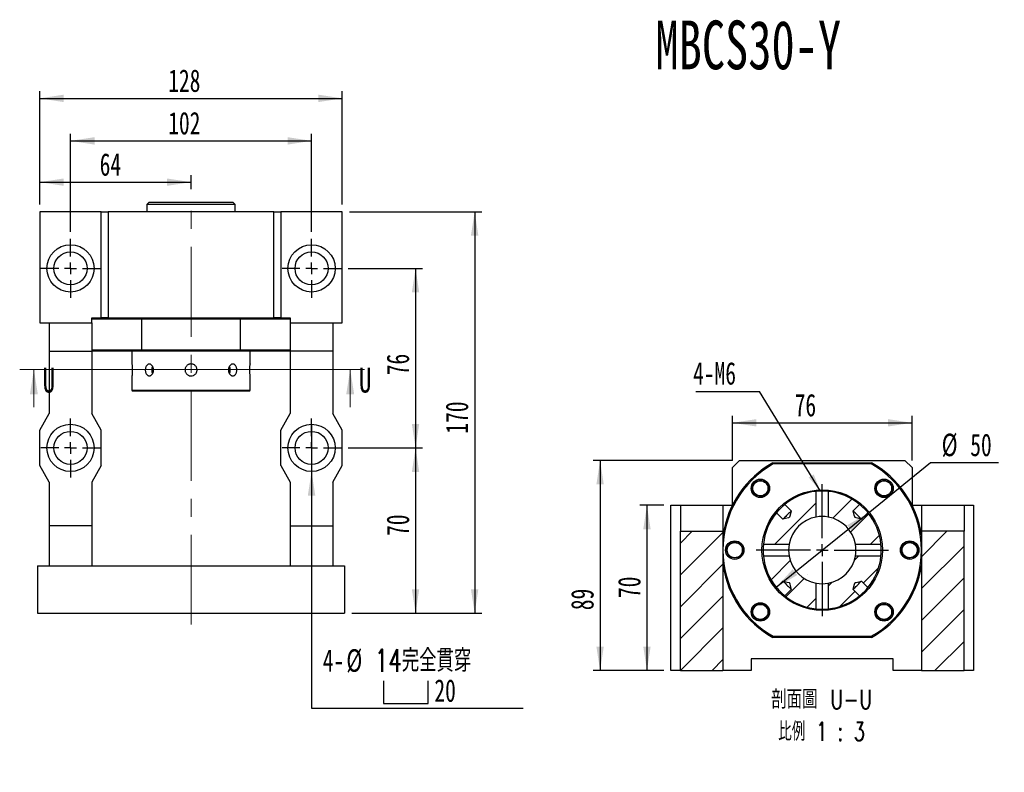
# Model space of a CAD drawing. Header units: millimetres. Extents: x 25 to 293, y 11 to 200.
# Tile 2 of 4: x 33 to 172, y 94 to 200. Entities that reach past the tile are written whole.
import ezdxf

# ---------------------------------------------------------------- set-up
doc = ezdxf.new("R2010")
doc.units = ezdxf.units.MM
doc.linetypes.add('CENTERX2', pattern=[20.32, 12.7, -2.54, 2.54, -2.54])
doc.layers.add('圖層0', color=7, linetype='Continuous')
doc.styles.add('SLDTEXTSTYLE0', font='TXT', dxfattribs={"width": 0.7})
doc.styles.add('SLDTEXTSTYLE1', font='TXT', dxfattribs={"width": 0.7, "bigfont": 'bigfont'})
doc.styles.add('SLDTEXTSTYLE3', font='TXT', dxfattribs={"width": 0.75})
doc.styles.add('SLDTEXTSTYLE4', font='TXT', dxfattribs={"width": 0.75, "bigfont": 'bigfont'})
doc.styles.add('SLDTEXTSTYLE5', font='TXT', dxfattribs={"width": 0.65625, "bigfont": 'bigfont'})
doc.dimstyles.new('SLDDIMSTYLE2', dxfattribs={"dimtxt": 0.18, "dimasz": 2.5, "dimexe": 0, "dimexo": 0.0625, "dimgap": 0, "dimtad": 0, "dimtih": 1, "dimtoh": 1, "dimdec": 0, "dimrnd": 1e-09, "dimzin": 0, "dimdsep": 46, "dimtxsty": 'Standard', "dimsah": 1, "dimcen": 0.09, "dimadec": 0, "dimazin": 0, "dimtfac": 2.5, "dimtdec": 0, "dimtofl": 0, "dimtmove": 0, "dimatfit": 3, "dimfxl": 0, "dimfrac": 2, "dimtolj": 1, "dimtzin": 0, "dimarcsym": 0})
doc.dimstyles.new('SLDDIMSTYLE3', dxfattribs={"dimtxt": 3.389974, "dimasz": 2.5, "dimexe": 0, "dimexo": 0.0625, "dimgap": 0.847493, "dimtad": 1, "dimlfac": 3, "dimrnd": 1e-09, "dimzin": 12, "dimdsep": 46, "dimtxsty": 'SLDTEXTSTYLE0', "dimsah": 1, "dimcen": 0.09, "dimadec": 0, "dimazin": 3, "dimtfac": 1, "dimtofl": 0, "dimtmove": 0, "dimatfit": 3, "dimfxl": 0, "dimfrac": 2, "dimtolj": 1, "dimtzin": 12, "dimarcsym": 0})
doc.dimstyles.new('SLDDIMSTYLE4', dxfattribs={"dimtxt": 3.389974, "dimasz": 2.5, "dimexe": 0, "dimexo": 0.0625, "dimgap": 0.847493, "dimtad": 0, "dimtih": 1, "dimtoh": 1, "dimlfac": 3, "dimrnd": 1e-09, "dimzin": 12, "dimdsep": 46, "dimtxsty": 'SLDTEXTSTYLE0', "dimblk1": 'NONE', "dimsah": 1, "dimcen": 0, "dimadec": 0, "dimazin": 3, "dimtfac": 1, "dimtmove": 0, "dimatfit": 3, "dimldrblk": 'NONE', "dimfxl": 0, "dimfrac": 2, "dimtolj": 1, "dimtzin": 12, "dimarcsym": 0})
doc.dimstyles.new('SLDDIMSTYLE5', dxfattribs={"dimtxt": 3.389974, "dimasz": 2.5, "dimexe": 0, "dimexo": 0.0625, "dimgap": 0.847493, "dimtad": 0, "dimtih": 1, "dimtoh": 1, "dimlfac": 3, "dimrnd": 1e-09, "dimzin": 12, "dimdsep": 46, "dimtxsty": 'SLDTEXTSTYLE0', "dimsah": 1, "dimcen": 0, "dimadec": 0, "dimazin": 3, "dimtfac": 1, "dimtmove": 0, "dimatfit": 3, "dimfxl": 0, "dimfrac": 2, "dimtolj": 1, "dimtzin": 12, "dimarcsym": 0})

# ---------------------------------------------------------------- blocks, each defined once
blk = doc.blocks.new('_D_1')
at = {"layer": '圖層0', "color": 7}
for p, q in [((79.54, 139.84), (90.04, 139.84)), ((89.04, 139.84), (89.04, 116.51)), ((80.04, 116.51), (90.04, 116.51))]:
    blk.add_line(p, q, dxfattribs=at)
for points in [[(89.04, 139.84), (88.52, 136.45), (89.56, 136.45)], [(89.04, 116.51), (89.56, 119.9), (88.52, 119.9)]]:
    blk.add_solid(points, dxfattribs=at)
at = {"layer": '圖層0', "color": 7, "insert": (84.95, 127.42), "char_height": 3.175, "attachment_point": 1, "rotation": 90, "style": 'SLDTEXTSTYLE0'}
blk.add_mtext('70', dxfattribs=at)
blk = doc.blocks.new('_D_2')
at = {"layer": '圖層0', "color": 7}
for p, q in [((79.71, 173.18), (98.38, 173.18)), ((97.38, 173.18), (97.38, 116.51)), ((80.04, 116.51), (98.38, 116.51))]:
    blk.add_line(p, q, dxfattribs=at)
for points in [[(97.38, 173.18), (96.85, 169.79), (97.9, 169.79)], [(97.38, 116.51), (97.9, 119.9), (96.85, 119.9)]]:
    blk.add_solid(points, dxfattribs=at)
at = {"layer": '圖層0', "color": 7, "insert": (93.28, 141.86), "char_height": 3.175, "attachment_point": 1, "rotation": 90, "style": 'SLDTEXTSTYLE0'}
blk.add_mtext('170', dxfattribs=at)
blk = doc.blocks.new('_D_3')
at = {"layer": '圖層0', "color": 7}
for p, q in [((36.04, 174.18), (36.04, 178.35)), ((57.37, 176.36), (57.37, 178.35)), ((36.04, 177.35), (57.37, 177.35))]:
    blk.add_line(p, q, dxfattribs=at)
for points in [[(36.04, 177.35), (39.43, 176.83), (39.43, 177.87)], [(57.37, 177.35), (53.98, 177.87), (53.98, 176.83)]]:
    blk.add_solid(points, dxfattribs=at)
at = {"layer": '圖層0', "color": 7, "insert": (44.49, 181.44), "char_height": 3.175, "attachment_point": 1, "style": 'SLDTEXTSTYLE0'}
blk.add_mtext('64', dxfattribs=at)
blk = doc.blocks.new('_D_4')
at = {"layer": '圖層0', "color": 7}
for p, q in [((36.04, 174.18), (36.04, 190.18)), ((36.04, 189.18), (78.71, 189.18)), ((78.71, 174.18), (78.71, 190.18))]:
    blk.add_line(p, q, dxfattribs=at)
for points in [[(36.04, 189.18), (39.43, 188.65), (39.43, 189.7)], [(78.71, 189.18), (75.32, 189.7), (75.32, 188.65)]]:
    blk.add_solid(points, dxfattribs=at)
at = {"layer": '圖層0', "color": 7, "insert": (54.16, 193.27), "char_height": 3.175, "attachment_point": 1, "style": 'SLDTEXTSTYLE0'}
blk.add_mtext('128', dxfattribs=at)
blk = doc.blocks.new('SW_SYMBOL_HOLE_SPOT')
at = {"layer": '圖層0', "color": 0}
for p, q in [((0, 875), (0, 75)), ((1600, 75), (1600, 875)), ((0, 75), (1600, 75))]:
    blk.add_line(p, q, dxfattribs=at)
blk = doc.blocks.new('_D_5')
at = {"layer": '圖層0'}
for p, q in [((74.37, 143.18), (74.37, 136.51)), ((74.37, 136.51), (74.37, 103.09)), ((74.37, 103.09), (104.21, 103.09))]:
    blk.add_line(p, q, dxfattribs=at)
blk.add_solid([(74.37, 136.51), (73.85, 133.12), (74.9, 133.12)], dxfattribs=at)
at = {"layer": '圖層0', "xscale": 0.003964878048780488, "yscale": 0.003964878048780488, "zscale": 0.003964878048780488}
blk.add_blockref('SW_SYMBOL_HOLE_SPOT', (84.5, 103.48), dxfattribs=at)
at = {"layer": '圖層0', "char_height": 3.175, "attachment_point": 1}
for s, insert, style in [('4-', (75.96, 111.42), 'SLDTEXTSTYLE0'), ('%%c', (79.28, 111.42), 'SLDTEXTSTYLE0'), ('14\\M+18AAE\\M+19153\\M+18AD1\\M+190FA', (83.3, 111.42), 'SLDTEXTSTYLE1'), ('20', (91.7, 107.18), 'SLDTEXTSTYLE0')]:
    blk.add_mtext(s, dxfattribs=dict(at, insert=insert, style=style))
blk = doc.blocks.new('_NONE')
blk = doc.blocks.new('_D_6')
at = {"layer": '圖層0', "color": 7}
for p, q in [((40.37, 170.34), (40.37, 184.18)), ((74.37, 170.34), (74.37, 184.18)), ((40.37, 183.18), (74.37, 183.18))]:
    blk.add_line(p, q, dxfattribs=at)
for points in [[(40.37, 183.18), (43.76, 182.65), (43.76, 183.7)], [(74.37, 183.18), (70.98, 183.7), (70.98, 182.65)]]:
    blk.add_solid(points, dxfattribs=at)
at = {"layer": '圖層0', "color": 7, "insert": (54.16, 187.27), "char_height": 3.175, "attachment_point": 1, "style": 'SLDTEXTSTYLE0'}
blk.add_mtext('102', dxfattribs=at)
blk = doc.blocks.new('_D_7')
at = {"layer": '圖層0', "color": 7}
for p, q in [((79.54, 165.18), (90.04, 165.18)), ((89.04, 165.18), (89.04, 139.84)), ((79.54, 139.84), (90.04, 139.84))]:
    blk.add_line(p, q, dxfattribs=at)
for points in [[(89.04, 165.18), (88.52, 161.79), (89.56, 161.79)], [(89.04, 139.84), (89.56, 143.23), (88.52, 143.23)]]:
    blk.add_solid(points, dxfattribs=at)
at = {"layer": '圖層0', "color": 7, "insert": (84.95, 150.1), "char_height": 3.175, "attachment_point": 1, "rotation": 90, "style": 'SLDTEXTSTYLE0'}
blk.add_mtext('76', dxfattribs=at)
blk = doc.blocks.new('SW_CENTERMARKSYMBOL_2')
at = {"layer": '圖層0', "color": 0}
for p, q in [((0, 1.67), (0, 4.17)), ((-1.67, 0), (-4.17, 0)), ((0, 0), (-0.83, 0)), ((0, 0), (0, 0.83)), ((0, 0), (0, -0.83)), ((0, 0), (0.83, 0)), ((1.67, 0), (4.17, 0)), ((0, -1.67), (0, -4.17))]:
    blk.add_line(p, q, dxfattribs=at)
blk = doc.blocks.new('SW_CENTERMARKSYMBOL_3')
at = {"layer": '圖層0', "color": 0}
for p, q in [((0, 1.67), (0, 4.17)), ((-1.67, 0), (-4.17, 0)), ((0, 0), (-0.83, 0)), ((0, 0), (0, 0.83)), ((0, 0), (0, -0.83)), ((0, 0), (0.83, 0)), ((1.67, 0), (4.17, 0)), ((0, -1.67), (0, -4.17))]:
    blk.add_line(p, q, dxfattribs=at)
blk = doc.blocks.new('SW_CENTERMARKSYMBOL_4')
at = {"layer": '圖層0', "color": 0}
for p, q in [((0, 1.67), (0, 4.17)), ((-1.67, 0), (-4.17, 0)), ((0, 0), (-0.83, 0)), ((0, 0), (0, 0.83)), ((0, 0), (0, -0.83)), ((0, 0), (0.83, 0)), ((1.67, 0), (4.17, 0)), ((0, -1.67), (0, -4.17))]:
    blk.add_line(p, q, dxfattribs=at)
blk = doc.blocks.new('SW_CENTERMARKSYMBOL_5')
at = {"layer": '圖層0', "color": 0}
for p, q in [((0, 1.67), (0, 4.17)), ((-1.67, 0), (-4.17, 0)), ((0, 0), (-0.83, 0)), ((0, 0), (0, 0.83)), ((0, 0), (0, -0.83)), ((0, 0), (0.83, 0)), ((1.67, 0), (4.17, 0)), ((0, -1.67), (0, -4.17))]:
    blk.add_line(p, q, dxfattribs=at)
blk = doc.blocks.new('_D_8')
at = {"layer": '圖層0', "color": 7}
for p, q in [((124.07, 131.74), (120.68, 131.74)), ((121.68, 131.74), (121.68, 108.41)), ((124.07, 108.41), (120.68, 108.41))]:
    blk.add_line(p, q, dxfattribs=at)
for points in [[(121.68, 131.74), (121.16, 128.35), (122.2, 128.35)], [(121.68, 108.41), (122.2, 111.8), (121.16, 111.8)]]:
    blk.add_solid(points, dxfattribs=at)
at = {"layer": '圖層0', "color": 7, "insert": (117.59, 118.65), "char_height": 3.175, "attachment_point": 1, "rotation": 90, "style": 'SLDTEXTSTYLE0'}
blk.add_mtext('70', dxfattribs=at)
blk = doc.blocks.new('_D_9')
at = {"layer": '圖層0', "color": 7}
for p, q in [((133.73, 138.08), (114.07, 138.08)), ((115.07, 138.08), (115.07, 108.41)), ((124.07, 108.41), (114.07, 108.41))]:
    blk.add_line(p, q, dxfattribs=at)
for points in [[(115.07, 138.08), (114.55, 134.69), (115.59, 134.69)], [(115.07, 108.41), (115.59, 111.8), (114.55, 111.8)]]:
    blk.add_solid(points, dxfattribs=at)
at = {"layer": '圖層0', "color": 7, "insert": (110.97, 116.94), "char_height": 3.175, "attachment_point": 1, "rotation": 90, "style": 'SLDTEXTSTYLE0'}
blk.add_mtext('89', dxfattribs=at)
blk = doc.blocks.new('_D_10')
at = {"layer": '圖層0', "color": 7}
for p, q in [((133.73, 138.08), (133.73, 144.38)), ((133.73, 143.38), (159.07, 143.38)), ((159.07, 138.08), (159.07, 144.38))]:
    blk.add_line(p, q, dxfattribs=at)
for points in [[(133.73, 143.38), (137.12, 142.86), (137.12, 143.9)], [(159.07, 143.38), (155.68, 143.9), (155.68, 142.86)]]:
    blk.add_solid(points, dxfattribs=at)
at = {"layer": '圖層0', "color": 7, "insert": (142.52, 147.47), "char_height": 3.175, "attachment_point": 1, "style": 'SLDTEXTSTYLE0'}
blk.add_mtext('76', dxfattribs=at)
blk = doc.blocks.new('_D_11')
at = {"layer": '圖層0', "color": 7}
for p, q in [((152.88, 130.65), (161.67, 137.76)), ((161.67, 137.76), (171.25, 137.76)), ((139.92, 120.17), (152.88, 130.65))]:
    blk.add_line(p, q, dxfattribs=at)
blk.add_arc((146.4, 125.41), 8.33, 32.121, 32.4359, dxfattribs=at)
for points in [[(152.88, 130.65), (149.92, 128.93), (150.57, 128.11)], [(139.92, 120.17), (142.89, 121.9), (142.23, 122.71)]]:
    blk.add_solid(points, dxfattribs=at)
at = {"layer": '圖層0', "color": 7, "char_height": 3.175, "attachment_point": 1, "style": 'SLDTEXTSTYLE0'}
for s, insert in [('%%c', (163.25, 141.85)), ('50', (167.28, 141.85))]:
    blk.add_mtext(s, dxfattribs=dict(at, insert=insert))
blk = doc.blocks.new('SW_NOTE_1')
at = {"layer": '圖層0', "color": 0, "char_height": 2.6458, "attachment_point": 2}
for s, insert, style in [('\\M+19655\\M+196CA\\M+19AA4 U-U', (8.6, 3.41), 'SLDTEXTSTYLE4'), ('\\M+194E4\\M+197E1 1 : 3', (8.56, -1.12), 'SLDTEXTSTYLE5')]:
    blk.add_mtext(s, dxfattribs=dict(at, insert=insert, style=style))
blk = doc.blocks.new('SW_NOTE_2')
at = {"layer": '圖層0', "color": 0}
blk.add_line((-8.96, 0), (0, 0), dxfattribs=at)
at = {"layer": '圖層0', "color": 0, "insert": (-9.34, 4.14), "char_height": 3.175, "attachment_point": 1, "style": 'SLDTEXTSTYLE0'}
blk.add_mtext('4-M6', dxfattribs=at)
blk = doc.blocks.new('SW_CENTERMARKSYMBOL_6')
at = {"layer": '圖層0', "color": 0}
for p, q in [((0, 1.67), (0, 9.33)), ((-1.67, 0), (-9.33, 0)), ((0, 0), (-0.83, 0)), ((0, 0), (0, 0.83)), ((0, 0), (0, -0.83)), ((0, 0), (0.83, 0)), ((1.67, 0), (9.33, 0)), ((0, -1.67), (0, -9.33))]:
    blk.add_line(p, q, dxfattribs=at)

msp = doc.modelspace()

# ---------------------------------------------------------------- hatches: boundary and pattern name
at = {"layer": '圖層0', "linetype": 'Continuous', "lineweight": 18}
h = msp.add_hatch(dxfattribs=at)
h.set_pattern_fill('ANSI31', color=256, style=0)
edge = h.paths.add_edge_path(flags=0)
edge.add_line((141.1253, 131.8622), (142.0387, 130.9487))
edge.add_spline(control_points=[(142.0387, 130.9487), (142.0356, 130.9364), (142.0326, 130.9241), (142.0295, 130.9118), (141.9716, 130.6811), (141.9161, 130.4498), (141.8526, 130.2206), (141.8385, 130.1701), (141.8262, 130.1182), (141.8026, 130.0713), (141.7978, 130.0617), (141.7923, 130.0524), (141.7856, 130.0441), (141.778, 130.0347), (141.7686, 130.0264), (141.7585, 130.0198), (141.7255, 129.9982), (141.6863, 129.9876), (141.6486, 129.9763), (141.5006, 129.9319), (141.3501, 129.8964), (141.2004, 129.8585), (141.0883, 129.8302), (140.9761, 129.802), (140.8639, 129.7739)], knot_values=[0.01001654, 0.01001654, 0.01001654, 0.01001654, 0.01013085, 0.01013085, 0.01013085, 0.01227103, 0.01227103, 0.01227103, 0.01274414, 0.01274414, 0.01274414, 0.0128399, 0.0128399, 0.0128399, 0.01294928, 0.01294928, 0.01294928, 0.01330778, 0.01330778, 0.01330778, 0.01470887, 0.01470887, 0.01470887, 0.01575795, 0.01575795, 0.01575795, 0.01575795], weights=[1, 1, 1, 1, 1, 1, 1, 1, 1, 1, 1, 1, 1, 1, 1, 1, 1, 1, 1, 1, 1, 1, 1, 1, 1], degree=3, periodic=0)
edge.add_line((140.8639, 129.7739), (139.9504, 130.6873))
edge.add_arc((146.4011, 125.4115), 8.3333, 140.721295, 174.163177)
edge.add_line((138.1109, 126.259), (141.7273, 126.259))
edge.add_arc((146.4011, 125.4115), 4.75, 100.277362, 169.722638, ccw=False)
edge.add_line((145.5536, 130.0853), (145.5536, 133.7017))
edge.add_arc((146.4011, 125.4115), 8.3333, 95.836823, 129.278705)
h = msp.add_hatch(dxfattribs=at)
h.set_pattern_fill('ANSI31', color=256, style=0)
edge = h.paths.add_edge_path(flags=0)
edge.add_line((152.8517, 130.6873), (151.9382, 129.7739))
edge.add_spline(control_points=[(151.9382, 129.7739), (151.8811, 129.7882), (151.824, 129.8025), (151.7669, 129.8169), (151.6426, 129.8481), (151.5183, 129.8794), (151.3942, 129.9114), (151.3296, 129.928), (151.2651, 129.9447), (151.2009, 129.9626), (151.167, 129.9721), (151.1331, 129.9817), (151.1, 129.9936), (151.0817, 130.0002), (151.0633, 130.0075), (151.0468, 130.0178), (151.035, 130.0251), (151.0241, 130.0344), (151.0156, 130.0453), (151.0038, 130.0604), (150.9956, 130.0783), (150.9886, 130.0961), (150.9561, 130.1783), (150.9371, 130.2652), (150.9149, 130.3507), (150.8631, 130.5497), (150.8134, 130.7493), (150.7634, 130.9487)], knot_values=[0.0016747, 0.0016747, 0.0016747, 0.0016747, 0.00220455, 0.00220455, 0.00220455, 0.00335826, 0.00335826, 0.00335826, 0.003958, 0.003958, 0.003958, 0.00427484, 0.00427484, 0.00427484, 0.00445064, 0.00445064, 0.00445064, 0.00457647, 0.00457647, 0.00457647, 0.00475028, 0.00475028, 0.00475028, 0.00554919, 0.00554919, 0.00554919, 0.00740825, 0.00740825, 0.00740825, 0.00740825], weights=[1, 1, 1, 1, 1, 1, 1, 1, 1, 1, 1, 1, 1, 1, 1, 1, 1, 1, 1, 1, 1, 1, 1, 1, 1, 1, 1, 1], degree=3, periodic=0)
edge.add_line((150.7634, 130.9487), (151.6768, 131.8622))
edge.add_arc((146.4011, 125.4115), 8.3333, 50.721295, 84.163177)
edge.add_line((147.2485, 133.7017), (147.2485, 130.0853))
edge.add_arc((146.4011, 125.4115), 4.75, 10.277362, 79.722638, ccw=False)
edge.add_line((151.0748, 126.259), (154.6912, 126.259))
edge.add_arc((146.4011, 125.4115), 8.3333, 5.836823, 39.278705)
h = msp.add_hatch(dxfattribs=at)
h.set_pattern_fill('ANSI31', color=256, style=0)
h.paths.add_polyline_path([(126.4011, 128.0782), (126.4011, 108.4115), (132.4011, 108.4115), (132.4011, 128.0782)], flags=0)
h = msp.add_hatch(dxfattribs=at)
h.set_pattern_fill('ANSI31', color=256, style=0)
h.paths.add_polyline_path([(166.4011, 128.0782), (160.4011, 128.0782), (160.4011, 108.4115), (166.4011, 108.4115)], flags=0)
h = msp.add_hatch(dxfattribs=at)
h.set_pattern_fill('ANSI31', color=256, style=0)
edge = h.paths.add_edge_path(flags=0)
edge.add_spline(control_points=[(140.8639, 121.0492), (141.0633, 120.9992), (141.2629, 120.9495), (141.4619, 120.8977), (141.5474, 120.8755), (141.6343, 120.8565), (141.7165, 120.824), (141.7343, 120.817), (141.7522, 120.8088), (141.7673, 120.797), (141.7782, 120.7885), (141.7875, 120.7776), (141.7948, 120.7658), (141.8051, 120.7493), (141.8124, 120.7309), (141.819, 120.7126), (141.8309, 120.6795), (141.8405, 120.6456), (141.85, 120.6117), (141.8679, 120.5475), (141.8846, 120.483), (141.9012, 120.4184), (141.9332, 120.2943), (141.9645, 120.17), (141.9957, 120.0457), (142.0101, 119.9886), (142.0244, 119.9315), (142.0387, 119.8744)], knot_values=[0.01031565, 0.01031565, 0.01031565, 0.01031565, 0.0121664, 0.0121664, 0.0121664, 0.01296175, 0.01296175, 0.01296175, 0.01313477, 0.01313477, 0.01313477, 0.01326004, 0.01326004, 0.01326004, 0.01343506, 0.01343506, 0.01343506, 0.01375049, 0.01375049, 0.01375049, 0.01434754, 0.01434754, 0.01434754, 0.0154961, 0.0154961, 0.0154961, 0.01602358, 0.01602358, 0.01602358, 0.01602358], weights=[1, 1, 1, 1, 1, 1, 1, 1, 1, 1, 1, 1, 1, 1, 1, 1, 1, 1, 1, 1, 1, 1, 1, 1, 1, 1, 1, 1], degree=3, periodic=0)
edge.add_line((142.0387, 119.8744), (141.1253, 118.9609))
edge.add_arc((146.4011, 125.4115), 8.3333, 230.721295, 264.163177)
edge.add_line((145.5536, 117.1214), (145.5536, 120.7378))
edge.add_arc((146.4011, 125.4115), 4.75, 190.277362, 259.722638, ccw=False)
edge.add_line((141.7273, 124.5641), (138.1109, 124.5641))
edge.add_arc((146.4011, 125.4115), 8.3333, 185.836823, 219.278705)
edge.add_line((139.9504, 120.1358), (140.8639, 121.0492))
h = msp.add_hatch(dxfattribs=at)
h.set_pattern_fill('ANSI31', color=256, style=0)
edge = h.paths.add_edge_path(flags=0)
edge.add_arc((146.4011, 125.4115), 8.3333, 275.836823, 309.278705)
edge.add_line((151.6768, 118.9609), (150.7634, 119.8744))
edge.add_spline(control_points=[(150.7634, 119.8744), (150.8134, 120.0738), (150.8631, 120.2734), (150.9149, 120.4724), (150.9371, 120.5579), (150.9561, 120.6448), (150.9886, 120.727), (150.9956, 120.7448), (151.0038, 120.7627), (151.0156, 120.7778), (151.0241, 120.7887), (151.035, 120.798), (151.0468, 120.8053), (151.0633, 120.8155), (151.0817, 120.8229), (151.1, 120.8295), (151.1331, 120.8414), (151.167, 120.851), (151.2009, 120.8605), (151.2651, 120.8784), (151.3296, 120.8951), (151.3942, 120.9117), (151.5183, 120.9437), (151.6426, 120.9749), (151.7669, 121.0062), (151.824, 121.0206), (151.8811, 121.0349), (151.9382, 121.0492)], knot_values=[0.01031565, 0.01031565, 0.01031565, 0.01031565, 0.0121664, 0.0121664, 0.0121664, 0.01296175, 0.01296175, 0.01296175, 0.01313477, 0.01313477, 0.01313477, 0.01326004, 0.01326004, 0.01326004, 0.01343506, 0.01343506, 0.01343506, 0.01375049, 0.01375049, 0.01375049, 0.01434754, 0.01434754, 0.01434754, 0.0154961, 0.0154961, 0.0154961, 0.01602358, 0.01602358, 0.01602358, 0.01602358], weights=[1, 1, 1, 1, 1, 1, 1, 1, 1, 1, 1, 1, 1, 1, 1, 1, 1, 1, 1, 1, 1, 1, 1, 1, 1, 1, 1, 1], degree=3, periodic=0)
edge.add_line((151.9382, 121.0492), (152.8517, 120.1358))
edge.add_arc((146.4011, 125.4115), 8.3333, 320.721295, 354.163177)
edge.add_line((154.6912, 124.5641), (151.0748, 124.5641))
edge.add_arc((146.4011, 125.4115), 4.75, 280.277362, 349.722638, ccw=False)
edge.add_line((147.2485, 120.7378), (147.2485, 117.1214))

# ---------------------------------------------------------------- linework, layer by layer
at = {"color": 7, "linetype": 'Continuous', "lineweight": 25}
for p, q in [((51.4909, 174.5094), (51.1576, 174.1761)), ((51.1576, 174.1761), (51.1576, 173.1761)), ((63.5909, 174.1761), (51.1576, 174.1761)), ((51.4909, 174.5094), (63.2576, 174.5094)), ((63.5909, 174.1761), (63.2576, 174.5094)), ((63.5909, 173.1761), (63.5909, 174.1761)), ((36.0409, 173.1761), (36.0409, 157.5094)), ((44.7076, 173.1761), (36.0409, 173.1761)), ((44.7076, 158.1761), (44.7076, 173.1761)), ((44.7076, 173.1761), (45.7076, 173.1761)), ((45.7076, 173.1761), (45.7076, 158.1761)), ((69.0409, 173.1761), (45.7076, 173.1761)), ((69.0409, 158.1761), (69.0409, 173.1761)), ((69.0409, 173.1761), (70.0409, 173.1761)), ((70.0409, 173.1761), (70.0409, 158.1761)), ((78.7076, 173.1761), (70.0409, 173.1761)), ((78.7076, 157.5094), (78.7076, 173.1761)), ((36.0409, 157.5094), (37.3743, 157.5094)), ((37.3743, 157.5094), (43.3743, 157.5094)), ((37.3743, 157.5094), (37.3743, 153.5094)), ((43.3743, 157.5094), (43.3743, 158.1761)), ((43.3743, 158.1761), (44.7076, 158.1761)), ((50.4041, 158.0094), (43.3743, 158.0094)), ((43.3743, 157.5094), (43.3743, 153.5094)), ((45.7076, 158.1761), (44.7076, 158.1761)), ((45.7076, 158.1761), (69.0409, 158.1761)), ((50.4041, 158.0094), (50.4041, 153.6761)), ((64.3444, 158.0094), (50.4041, 158.0094)), ((64.3444, 153.6761), (64.3444, 158.0094)), ((71.3743, 158.0094), (64.3444, 158.0094)), ((70.0409, 158.1761), (69.0409, 158.1761)), ((70.0409, 158.1761), (71.3743, 158.1761)), ((71.3743, 158.1761), (71.3743, 157.5094)), ((71.3743, 157.5094), (77.3743, 157.5094)), ((71.3743, 157.5094), (71.3743, 153.5094)), ((77.3743, 157.5094), (78.7076, 157.5094)), ((77.3743, 157.5094), (77.3743, 153.5094)), ((37.3743, 153.5094), (43.3743, 153.5094)), ((37.3743, 153.5094), (37.3743, 144.6761)), ((43.3743, 153.6761), (50.4041, 153.6761)), ((50.4481, 153.5094), (43.3743, 153.5094)), ((43.3743, 153.5094), (43.3743, 144.6761)), ((49.0409, 153.5094), (49.0409, 151.6927)), ((50.4041, 153.6761), (64.3444, 153.6761)), ((64.3005, 153.5094), (50.4481, 153.5094)), ((71.3743, 153.5094), (64.3005, 153.5094)), ((64.3444, 153.6761), (71.3743, 153.6761)), ((65.7076, 151.6821), (65.7076, 153.5094)), ((77.3743, 153.5094), (71.3743, 153.5094)), ((71.3743, 153.5094), (71.3743, 144.6761)), ((77.3743, 153.5094), (77.3743, 144.6761)), ((49.0409, 150.0033), (49.0409, 148.0094)), ((65.7076, 148.0094), (65.7076, 149.9927)), ((49.0409, 148.0094), (49.2076, 147.8427)), ((49.0409, 148.0094), (65.7076, 148.0094)), ((65.5409, 147.8427), (49.2076, 147.8427)), ((65.5409, 147.8427), (65.7076, 148.0094)), ((36.0409, 142.3427), (37.3743, 144.6761)), ((44.7076, 142.3427), (43.3743, 144.6761)), ((70.0409, 142.3427), (71.3743, 144.6761)), ((78.7076, 142.3427), (77.3743, 144.6761)), ((36.0409, 137.3427), (36.0409, 142.3427)), ((44.7076, 137.3427), (44.7076, 142.3427)), ((70.0409, 137.3427), (70.0409, 142.3427)), ((78.7076, 137.3427), (78.7076, 142.3427)), ((134.7344, 138.0782), (133.7344, 137.0782)), ((134.7344, 138.0782), (158.0677, 138.0782)), ((139.4309, 137.7449), (153.3712, 137.7449)), ((153.3273, 137.5782), (139.4749, 137.5782)), ((159.0677, 137.0782), (158.0677, 138.0782)), ((37.3743, 135.0094), (36.0409, 137.3427)), ((44.7076, 137.3427), (43.3743, 135.0094)), ((70.0409, 137.3427), (71.3743, 135.0094)), ((77.3743, 135.0094), (78.7076, 137.3427)), ((133.7344, 131.7558), (133.7344, 137.0782)), ((159.0677, 137.0782), (159.0677, 131.7558)), ((37.3743, 135.0094), (37.3743, 128.8427)), ((43.3743, 135.0094), (43.3743, 128.8427)), ((71.3743, 135.0094), (71.3743, 128.8427)), ((77.3743, 135.0094), (77.3743, 128.8427)), ((138.4266, 134.951), (138.5649, 134.8181)), ((145.5536, 130.0853), (145.5536, 133.7017)), ((147.2485, 133.7017), (147.2485, 130.0853)), ((155.9405, 133.386), (155.7776, 133.2166)), ((125.0677, 108.4115), (125.0677, 131.7449)), ((125.0677, 131.7449), (126.4011, 131.7449)), ((126.4011, 131.7449), (132.4011, 131.7449)), ((126.4011, 131.7449), (126.4011, 128.0782)), ((132.4011, 131.7449), (132.4011, 128.0782)), ((132.4011, 131.7449), (133.7289, 131.7449)), ((140.8639, 129.7739), (139.9504, 130.6873)), ((141.1253, 131.8622), (142.0387, 130.9487)), ((150.7634, 130.9487), (151.6768, 131.8622)), ((152.8517, 130.6873), (151.9382, 129.7739)), ((159.0732, 131.7449), (160.4011, 131.7449)), ((160.4011, 131.7449), (166.4011, 131.7449)), ((160.4011, 131.7449), (160.4011, 128.0782)), ((166.4011, 131.7449), (166.4011, 128.0782)), ((166.4011, 131.7449), (167.7344, 131.7449)), ((167.7344, 131.7449), (167.7344, 108.4115)), ((43.3743, 128.8427), (37.3743, 128.8427)), ((37.3743, 128.8427), (37.3743, 123.1761)), ((43.3743, 128.8427), (43.3743, 123.1761)), ((71.3743, 128.8427), (77.3743, 128.8427)), ((71.3743, 128.8427), (71.3743, 123.1761)), ((77.3743, 128.8427), (77.3743, 123.1761)), ((126.4011, 128.0782), (132.4011, 128.0782)), ((126.4011, 108.4115), (126.4011, 128.0782)), ((132.4011, 128.0782), (132.4011, 108.4115)), ((160.4011, 128.0782), (160.4011, 108.4115)), ((166.4011, 128.0782), (160.4011, 128.0782)), ((166.4011, 108.4115), (166.4011, 128.0782)), ((134.0168, 126.5182), (134.1674, 126.5211)), ((138.1109, 126.259), (141.7273, 126.259)), ((151.0748, 126.259), (154.6912, 126.259)), ((141.7273, 124.5641), (138.1109, 124.5641)), ((154.6912, 124.5641), (151.0748, 124.5641)), ((158.7853, 124.3049), (158.5717, 124.3007)), ((35.7076, 123.1761), (79.0409, 123.1761)), ((35.7076, 123.1761), (35.7076, 116.5094)), ((79.0409, 123.1761), (79.0409, 116.5094)), ((139.9504, 120.1358), (140.8639, 121.0492)), ((151.9382, 121.0492), (152.8517, 120.1358)), ((142.0387, 119.8744), (141.1253, 118.9609)), ((145.5536, 117.1214), (145.5536, 120.7378)), ((147.2485, 120.7378), (147.2485, 117.1214)), ((151.6768, 118.9609), (150.7634, 119.8744)), ((136.8616, 117.4371), (136.9664, 117.5461)), ((35.7076, 116.5094), (79.0409, 116.5094)), ((154.3755, 115.8721), (154.2361, 116.0061)), ((153.3712, 113.0782), (139.4309, 113.0782)), ((139.4749, 113.2449), (153.3273, 113.2449)), ((156.4011, 110.0782), (136.4011, 110.0782)), ((136.4011, 110.0782), (136.4011, 108.4115)), ((156.4011, 108.4115), (156.4011, 110.0782)), ((126.4011, 108.4115), (125.0677, 108.4115)), ((126.4011, 108.4115), (132.4011, 108.4115)), ((136.4011, 108.4115), (132.4011, 108.4115)), ((160.4011, 108.4115), (156.4011, 108.4115)), ((160.4011, 108.4115), (166.4011, 108.4115)), ((167.7344, 108.4115), (166.4011, 108.4115))]:
    msp.add_line(p, q, dxfattribs=at)
at = {"color": 7, "linetype": 'Continuous', "lineweight": 18}
for p, q in [((81.8247, 150.9083), (33.2065, 150.9083)), ((35.2065, 145.5883), (35.2065, 150.9083)), ((79.8247, 145.5883), (79.8247, 150.9083))]:
    msp.add_line(p, q, dxfattribs=at)
at = {"color": 7, "linetype": 'Continuous', "lineweight": 25, "flags": 128}
for points in [[(142.0387, 130.9487), (142.0128, 130.9228), (141.9574, 130.8673), (141.8754, 130.7854), (141.7712, 130.6812), (141.6502, 130.5602), (141.5188, 130.4288), (141.3838, 130.2938), (141.2524, 130.1624), (141.1314, 130.0414), (141.0272, 129.9372), (140.9453, 129.8552), (140.8898, 129.7998), (140.8639, 129.7739)], [(142.0387, 130.9487), (142.0295, 130.9118), (141.8526, 130.2206), (141.8026, 130.0713), (141.7856, 130.0441), (141.7585, 130.0198), (141.6486, 129.9763), (141.2004, 129.8585), (140.8639, 129.7739)], [(151.9382, 129.7739), (151.9123, 129.7998), (151.8569, 129.8552), (151.7749, 129.9372), (151.6707, 130.0414), (151.5497, 130.1624), (151.4183, 130.2938), (151.2833, 130.4288), (151.1519, 130.5602), (151.0309, 130.6812), (150.9267, 130.7854), (150.8448, 130.8673), (150.7893, 130.9228), (150.7634, 130.9487)], [(151.9382, 129.7739), (151.7669, 129.8169), (151.3942, 129.9114), (151.2009, 129.9626), (151.1, 129.9936), (151.0468, 130.0178), (151.0156, 130.0453), (150.9886, 130.0961), (150.9149, 130.3507), (150.7634, 130.9487)], [(140.8639, 121.0492), (140.8898, 121.0233), (140.9453, 120.9678), (141.0272, 120.8859), (141.1314, 120.7817), (141.2524, 120.6607), (141.3838, 120.5293), (141.5188, 120.3943), (141.6502, 120.2629), (141.7712, 120.1419), (141.8754, 120.0377), (141.9574, 119.9557), (142.0128, 119.9003), (142.0387, 119.8744)], [(140.8639, 121.0492), (141.4619, 120.8977), (141.7165, 120.824), (141.7673, 120.797), (141.7948, 120.7658), (141.819, 120.7126), (141.85, 120.6117), (141.9012, 120.4184), (141.9957, 120.0457), (142.0387, 119.8744)], [(150.7634, 119.8744), (150.7893, 119.9003), (150.8448, 119.9557), (150.9267, 120.0377), (151.0309, 120.1419), (151.1519, 120.2629), (151.2833, 120.3943), (151.4183, 120.5293), (151.5497, 120.6607), (151.6707, 120.7817), (151.7749, 120.8859), (151.8569, 120.9678), (151.9123, 121.0233), (151.9382, 121.0492)], [(150.7634, 119.8744), (150.9149, 120.4724), (150.9886, 120.727), (151.0156, 120.7778), (151.0468, 120.8053), (151.1, 120.8295), (151.2009, 120.8605), (151.3942, 120.9117), (151.7669, 121.0062), (151.9382, 121.0492)]]:
    msp.add_lwpolyline(points, dxfattribs=at)
at = {"color": 7, "linetype": 'Continuous', "lineweight": 25}
for centre, radius in [((40.3743, 165.1761), 3.3333), ((74.3743, 165.1761), 3.3333), ((40.3743, 165.1761), 2.3333), ((74.3743, 165.1761), 2.3333), ((40.3743, 139.8427), 3.3333), ((74.3743, 139.8427), 3.3333), ((40.3743, 139.8427), 2.3333), ((74.3743, 139.8427), 2.3333), ((137.6801, 134.1325), 1.3), ((137.6801, 134.1325), 1.1333), ((137.6801, 134.1325), 1.0667), ((155.122, 134.1325), 1.3), ((155.122, 134.1325), 1.1333), ((155.122, 134.1325), 1.0667), ((146.4011, 125.4115), 8.5), ((134.0677, 125.4115), 1.3), ((134.0677, 125.4115), 1.1333), ((134.0677, 125.4115), 1.0667), ((158.7344, 125.4115), 1.3), ((158.7344, 125.4115), 1.1333), ((158.7344, 125.4115), 1.0667), ((137.6801, 116.6906), 1.3), ((137.6801, 116.6906), 1.1333), ((137.6801, 116.6906), 1.0667), ((155.122, 116.6906), 1.3), ((155.122, 116.6906), 1.1333), ((155.122, 116.6906), 1.0667)]:
    msp.add_circle(centre, radius, dxfattribs=at)
for centre, radius, start, end in [((52.9353, 150.8428), 1.1019, 152.653716, 207.646748), ((61.855, 150.8285), 1.0584, 332.267366, 0.771946), ((61.8548, 150.857), 1.0586, 359.229916, 27.691275), ((146.4011, 125.4115), 14.1667, 119.472932, 171.202589), ((146.4011, 125.4115), 14, 119.651845, 240.348155), ((146.4011, 125.4115), 14, 299.651845, 60.348155), ((146.4011, 125.4115), 14.1667, 8.797411, 60.527068), ((146.4011, 125.4115), 8.3333, 95.836823, 129.278705), ((146.4011, 125.4118), 8.3331, 84.163025, 95.836975), ((146.4011, 125.4115), 8.3333, 50.721295, 84.163177), ((146.4011, 125.4115), 8.3333, 140.721295, 174.163177), ((146.4008, 125.4118), 8.333, 129.278467, 140.721533), ((146.4013, 125.4118), 8.333, 39.278467, 50.721533), ((146.4011, 125.4115), 8.3333, 5.836823, 39.278705), ((146.4011, 125.4115), 4.75, 100.277362, 169.722638), ((146.4011, 125.4115), 4.75, 79.722668, 100.277332), ((146.4011, 125.4115), 4.75, 10.277362, 79.722638), ((146.4009, 125.4115), 8.3332, 174.163051, 185.836949), ((146.4011, 125.4115), 4.75, 169.722658, 190.277342), ((146.401, 125.4115), 4.75, 349.722668, 10.277332), ((146.4013, 125.4115), 8.3331, 354.163025, 5.836975), ((146.4011, 125.4115), 8.3333, 185.836823, 219.278705), ((146.4011, 125.4115), 4.75, 190.277362, 259.722638), ((146.4011, 125.4115), 4.75, 280.277362, 349.722638), ((146.4011, 125.4115), 8.3333, 320.721295, 354.163177), ((146.4011, 125.4115), 14.1667, 188.797411, 240.527068), ((146.4011, 125.4115), 14.1667, 299.472932, 351.202589), ((146.4008, 125.4113), 8.333, 219.278467, 230.721533), ((146.4011, 125.4116), 4.75, 259.722668, 280.277332), ((146.4013, 125.4113), 8.333, 309.278467, 320.721533), ((146.4011, 125.4115), 8.3333, 230.721295, 264.163177), ((146.4011, 125.4115), 8.3333, 275.836823, 309.278705), ((146.4011, 125.4114), 8.3332, 264.163051, 275.836949)]:
    msp.add_arc(centre, radius, start, end, dxfattribs=at)
for points in [[(50.4041, 158.0094), (50.4187, 158.065), (50.4334, 158.1205), (50.4481, 158.1761)], [(64.3005, 158.1761), (64.3152, 158.1205), (64.3298, 158.065), (64.3444, 158.0094)], [(50.4481, 153.5094), (50.4334, 153.5649), (50.4187, 153.6205), (50.4041, 153.6761)], [(64.3444, 153.6761), (64.3298, 153.6205), (64.3152, 153.5649), (64.3005, 153.5094)], [(139.4749, 137.5782), (139.4602, 137.6338), (139.4455, 137.6893), (139.4309, 137.7449)], [(153.3712, 137.7449), (153.3566, 137.6893), (153.342, 137.6338), (153.3273, 137.5782)], [(139.4749, 113.2449), (139.4602, 113.1893), (139.4455, 113.1338), (139.4309, 113.0782)], [(153.3712, 113.0782), (153.3566, 113.1338), (153.342, 113.1893), (153.3273, 113.2449)]]:
    msp.add_open_spline(points, degree=3, dxfattribs=at)
for points, knots in [([(49.0409, 151.6927), (49.0419, 151.6834), (49.0439, 151.6647), (49.0575, 151.519), (49.0728, 151.3041), (49.0838, 151.035), (49.0855, 150.7449), (49.0772, 150.4668), (49.0625, 150.229), (49.0484, 150.0662), (49.0405, 149.9884), (49.0417, 150.0004), (49.042, 150.0033)], [0, 0, 0, 0, 0.10699212, 0.21397087, 0.3212959, 0.42885482, 0.53603553, 0.64281471, 0.7497962, 0.8572672, 0.96475279, 1, 1, 1, 1]), ([(52.1005, 150.8427), (52.1005, 150.7876), (52.0963, 150.7335), (52.0798, 150.6269), (52.0674, 150.574), (52.035, 150.4731), (52.0153, 150.4252), (51.969, 150.3347), (51.9422, 150.2918), (51.884, 150.215), (51.8524, 150.1805), (51.7844, 150.1196), (51.7485, 150.0937), (51.6749, 150.0522), (51.6367, 150.0361), (51.5591, 150.0147), (51.5205, 150.0094), (51.4436, 150.0094), (51.4049, 150.0148), (51.3308, 150.036), (51.2951, 150.0518), (51.2265, 150.0935), (51.1936, 150.1196), (51.1334, 150.1799), (51.1055, 150.2143), (51.0544, 150.2921), (51.0319, 150.3342), (50.9928, 150.4244), (50.976, 150.4731), (50.9492, 150.574), (50.9391, 150.6259), (50.9255, 150.7328), (50.922, 150.788), (50.922, 150.8968), (50.9253, 150.9509), (50.9389, 151.0585), (50.9491, 151.1111), (50.9757, 151.2114), (50.9923, 151.2598), (51.0318, 151.351), (51.0542, 151.393), (51.1046, 151.4699), (51.1329, 151.5051), (51.1934, 151.5656), (51.2256, 151.5913), (51.2941, 151.6332), (51.3305, 151.6493), (51.4043, 151.6706), (51.4422, 151.676), (51.5201, 151.6761), (51.5588, 151.6707), (51.6356, 151.6497), (51.6741, 151.6337), (51.7483, 151.5919), (51.7838, 151.5664), (51.8514, 151.506), (51.8837, 151.4708), (51.9419, 151.3941), (51.9682, 151.3522), (52.0149, 151.2612), (52.0349, 151.2127), (52.0832, 151.0624), (52.1005, 150.9529), (52.1005, 150.8427)], [0, 0, 0, 0, 0.03125, 0.03125, 0.0625, 0.0625, 0.09375, 0.09375, 0.125, 0.125, 0.15625, 0.15625, 0.1875, 0.1875, 0.21875, 0.21875, 0.25, 0.25, 0.28125, 0.28125, 0.3125, 0.3125, 0.34375, 0.34375, 0.375, 0.375, 0.40625, 0.40625, 0.4375, 0.4375, 0.46875, 0.46875, 0.5, 0.5, 0.53125, 0.53125, 0.5625, 0.5625, 0.59375, 0.59375, 0.625, 0.625, 0.65625, 0.65625, 0.6875, 0.6875, 0.71875, 0.71875, 0.75, 0.75, 0.78125, 0.78125, 0.8125, 0.8125, 0.84375, 0.84375, 0.875, 0.875, 0.90625, 0.90625, 0.9375, 0.9375, 1, 1, 1, 1]), ([(57.3743, 149.9927), (57.3181, 149.9927), (57.2628, 149.9982), (57.1541, 150.0199), (57.1001, 150.0362), (56.9972, 150.0789), (56.9484, 150.105), (56.856, 150.1667), (56.8123, 150.2026), (56.734, 150.2809), (56.6988, 150.3237), (56.6367, 150.4166), (56.6103, 150.466), (56.5679, 150.5683), (56.5515, 150.6219), (56.5297, 150.7316), (56.5243, 150.7868), (56.5242, 150.8977), (56.5297, 150.9541), (56.5514, 151.0631), (56.5675, 151.1161), (56.6101, 151.2191), (56.6367, 151.2688), (56.6982, 151.3609), (56.7333, 151.4038), (56.8126, 151.4832), (56.8555, 151.5184), (56.9475, 151.5799), (56.9972, 151.6066), (57.1001, 151.6492), (57.1531, 151.6653), (57.2621, 151.6871), (57.3185, 151.6927), (57.4294, 151.6927), (57.4846, 151.6874), (57.5943, 151.6656), (57.648, 151.6493), (57.7503, 151.607), (57.7997, 151.5807), (57.8927, 151.5186), (57.9355, 151.4835), (58.0139, 151.4052), (58.0499, 151.3615), (58.1116, 151.2692), (58.1378, 151.2204), (58.1805, 151.1176), (58.1969, 151.0636), (58.2186, 150.9549), (58.2242, 150.8997), (58.2243, 150.7874), (58.2188, 150.732), (58.1973, 150.6233), (58.181, 150.5694), (58.1384, 150.4664), (58.1124, 150.4175), (58.0508, 150.3251), (58.0149, 150.2814), (57.9366, 150.2029), (57.8939, 150.1677), (57.8011, 150.1055), (57.7516, 150.0791), (57.5983, 150.0153), (57.4866, 149.9927), (57.3743, 149.9927)], [0, 0, 0, 0, 0.03125, 0.03125, 0.0625, 0.0625, 0.09375, 0.09375, 0.125, 0.125, 0.15625, 0.15625, 0.1875, 0.1875, 0.21875, 0.21875, 0.25, 0.25, 0.28125, 0.28125, 0.3125, 0.3125, 0.34375, 0.34375, 0.375, 0.375, 0.40625, 0.40625, 0.4375, 0.4375, 0.46875, 0.46875, 0.5, 0.5, 0.53125, 0.53125, 0.5625, 0.5625, 0.59375, 0.59375, 0.625, 0.625, 0.65625, 0.65625, 0.6875, 0.6875, 0.71875, 0.71875, 0.75, 0.75, 0.78125, 0.78125, 0.8125, 0.8125, 0.84375, 0.84375, 0.875, 0.875, 0.90625, 0.90625, 0.9375, 0.9375, 1, 1, 1, 1]), ([(63.8265, 150.8427), (63.8265, 150.7876), (63.8231, 150.7335), (63.8096, 150.6269), (63.7994, 150.574), (63.7725, 150.4731), (63.756, 150.4252), (63.7168, 150.3347), (63.6939, 150.2918), (63.6435, 150.215), (63.6157, 150.1805), (63.5549, 150.1196), (63.5223, 150.0937), (63.4541, 150.0522), (63.418, 150.0361), (63.3435, 150.0147), (63.3056, 150.0094), (63.2287, 150.0094), (63.1892, 150.0148), (63.1122, 150.036), (63.0743, 150.0518), (63.0002, 150.0935), (62.9641, 150.1196), (62.8967, 150.1799), (62.8651, 150.2143), (62.8061, 150.2921), (62.7798, 150.3342), (62.7336, 150.4244), (62.7135, 150.4731), (62.6811, 150.574), (62.6689, 150.6259), (62.6523, 150.7328), (62.648, 150.788), (62.648, 150.8968), (62.6521, 150.9509), (62.6686, 151.0585), (62.6811, 151.1111), (62.7131, 151.2114), (62.733, 151.2598), (62.7796, 151.351), (62.8059, 151.393), (62.864, 151.4699), (62.8963, 151.5051), (62.9638, 151.5656), (62.9993, 151.5913), (63.0733, 151.6332), (63.1118, 151.6493), (63.1886, 151.6706), (63.2273, 151.676), (63.3052, 151.6761), (63.3432, 151.6707), (63.4171, 151.6497), (63.4534, 151.6337), (63.5221, 151.5919), (63.5543, 151.5664), (63.6148, 151.506), (63.6432, 151.4708), (63.6937, 151.3941), (63.7162, 151.3522), (63.7557, 151.2612), (63.7724, 151.2127), (63.8125, 151.0624), (63.8265, 150.9529), (63.8265, 150.8427)], [0, 0, 0, 0, 0.03125, 0.03125, 0.0625, 0.0625, 0.09375, 0.09375, 0.125, 0.125, 0.15625, 0.15625, 0.1875, 0.1875, 0.21875, 0.21875, 0.25, 0.25, 0.28125, 0.28125, 0.3125, 0.3125, 0.34375, 0.34375, 0.375, 0.375, 0.40625, 0.40625, 0.4375, 0.4375, 0.46875, 0.46875, 0.5, 0.5, 0.53125, 0.53125, 0.5625, 0.5625, 0.59375, 0.59375, 0.625, 0.625, 0.65625, 0.65625, 0.6875, 0.6875, 0.71875, 0.71875, 0.75, 0.75, 0.78125, 0.78125, 0.8125, 0.8125, 0.84375, 0.84375, 0.875, 0.875, 0.90625, 0.90625, 0.9375, 0.9375, 1, 1, 1, 1]), ([(65.7076, 149.9927), (65.7066, 150.0021), (65.7046, 150.0208), (65.691, 150.1664), (65.6758, 150.3814), (65.6647, 150.6505), (65.663, 150.9406), (65.6713, 151.2187), (65.686, 151.4565), (65.7001, 151.6192), (65.708, 151.697), (65.7068, 151.6851), (65.7065, 151.6821)], [0, 0, 0, 0, 0.10699212, 0.21397088, 0.32129591, 0.42885484, 0.53603462, 0.6428147, 0.7497962, 0.85726719, 0.96475279, 1, 1, 1, 1]), ([(138.4986, 133.386), (138.5967, 133.4936), (138.6729, 133.6201), (138.7715, 133.8934), (138.7935, 134.0399), (138.7798, 134.3298), (138.7436, 134.4741), (138.6215, 134.7339), (138.5342, 134.8529), (138.4266, 134.951)], [0, 0, 0, 0, 0.25, 0.25, 0.5, 0.5, 0.75, 0.75, 1, 1, 1, 1]), ([(137.9701, 133.0423), (138.0837, 133.0859), (138.285, 133.1634), (138.4337, 133.3184), (138.4986, 133.386)], [0, 0, 0, 0, 0.5639245, 1, 1, 1, 1]), ([(154.0505, 133.8035), (154.0893, 133.7039), (154.1623, 133.5168), (154.3076, 133.3786), (154.3755, 133.314)], [0, 0, 0, 0, 0.53217549, 1, 1, 1, 1]), ([(154.3755, 133.314), (154.4831, 133.2159), (154.6096, 133.1397), (154.8829, 133.0411), (155.0294, 133.0191), (155.3194, 133.0328), (155.4636, 133.069), (155.7234, 133.1911), (155.8424, 133.2784), (155.9405, 133.386)], [0, 0, 0, 0, 0.25, 0.25, 0.5, 0.5, 0.75, 0.75, 1, 1, 1, 1]), ([(135.1744, 125.4624), (135.1677, 125.6079), (135.1321, 125.7512), (135.0086, 126.0142), (134.9205, 126.1334), (134.7058, 126.3287), (134.5783, 126.4051), (134.3082, 126.5024), (134.1623, 126.5249), (134.0168, 126.5182)], [0, 0, 0, 0, 0.25, 0.25, 0.5, 0.5, 0.75, 0.75, 1, 1, 1, 1]), ([(135.0311, 124.8185), (135.033, 124.8208), (135.1149, 124.9216), (135.1723, 125.1524), (135.1737, 125.3705), (135.1744, 125.4624)], [0, 0, 0, 0, 0.01306819, 0.58374142, 1, 1, 1, 1]), ([(157.9143, 126.1823), (157.8612, 126.1233), (157.7226, 125.9694), (157.6266, 125.6729), (157.6274, 125.4533), (157.6278, 125.3606)], [0, 0, 0, 0, 0.26459644, 0.68982857, 1, 1, 1, 1]), ([(157.6278, 125.3606), (157.6344, 125.2152), (157.67, 125.0719), (157.7935, 124.8089), (157.8816, 124.6897), (158.0963, 124.4944), (158.2238, 124.418), (158.494, 124.3207), (158.6398, 124.2982), (158.7853, 124.3049)], [0, 0, 0, 0, 0.25, 0.25, 0.5, 0.5, 0.75, 0.75, 1, 1, 1, 1]), ([(138.4266, 117.5091), (138.319, 117.6072), (138.1925, 117.6834), (137.9192, 117.7819), (137.7727, 117.804), (137.4828, 117.7903), (137.3385, 117.7541), (137.0787, 117.6319), (136.9597, 117.5447), (136.8616, 117.4371)], [0, 0, 0, 0, 0.25, 0.25, 0.5, 0.5, 0.75, 0.75, 1, 1, 1, 1]), ([(138.7916, 116.8499), (138.7889, 116.8872), (138.7767, 117.0515), (138.6466, 117.2888), (138.4919, 117.4437), (138.4266, 117.5091)], [0, 0, 0, 0, 0.14518002, 0.63946269, 1, 1, 1, 1]), ([(154.3035, 117.4371), (154.2054, 117.3295), (154.1292, 117.203), (154.0306, 116.9297), (154.0086, 116.7832), (154.0223, 116.4932), (154.0585, 116.349), (154.1807, 116.0892), (154.2679, 115.9702), (154.3755, 115.8721)], [0, 0, 0, 0, 0.25, 0.25, 0.5, 0.5, 0.75, 0.75, 1, 1, 1, 1]), ([(154.7496, 117.7412), (154.6655, 117.7078), (154.4941, 117.6399), (154.3678, 117.5055), (154.3035, 117.4371)], [0, 0, 0, 0, 0.49087805, 1, 1, 1, 1])]:
    msp.add_open_spline(points, degree=3, knots=knots, dxfattribs=at)
at = {"color": 7, "linetype": 'Continuous', "lineweight": 18}
for points in [[(35.2065, 150.9083), (34.6465, 147.4083), (35.7665, 147.4083)], [(79.8247, 150.9083), (79.2647, 147.4083), (80.3847, 147.4083)]]:
    msp.add_solid(points, dxfattribs=at)
at = {"layer": '圖層0', "color": 7, "linetype": 'CENTERX2', "lineweight": 18}
msp.add_line((57.3743, 114.89), (57.3743, 175.3581), dxfattribs=at)

# ---------------------------------------------------------------- block references
at = {"layer": '圖層0', "color": 7}
for name, p in [('SW_CENTERMARKSYMBOL_4', (40.3743, 165.1761)), ('SW_CENTERMARKSYMBOL_5', (74.3743, 165.1761)), ('SW_NOTE_2', (137.534, 147.8127)), ('SW_CENTERMARKSYMBOL_3', (40.3743, 139.8427)), ('SW_CENTERMARKSYMBOL_2', (74.3743, 139.8427)), ('SW_CENTERMARKSYMBOL_6', (146.4011, 125.4115))]:
    msp.add_blockref(name, p, dxfattribs=at)
at = {"layer": '圖層0'}
msp.add_blockref('SW_NOTE_1', (137.7286, 102.2688), dxfattribs=at)

# ---------------------------------------------------------------- texts
at = {"color": 7, "linetype": 'Continuous', "char_height": 3.5, "attachment_point": 1, "style": 'SLDTEXTSTYLE3'}
for insert in [(36.4281, 151.146), (81.0464, 151.146)]:
    msp.add_mtext('U', dxfattribs=dict(at, insert=insert))
at = {"layer": '圖層0', "color": 7, "insert": (122.8678, 200.1623), "char_height": 6.87917, "attachment_point": 1, "style": 'SLDTEXTSTYLE0'}
msp.add_mtext('MBCS30-Y', dxfattribs=at)

# ---------------------------------------------------------------- dimensions: what is measured, and where the dimension line sits
at = {"layer": '圖層0', "color": 7}
for base, p1, p2, picture, middle in [((78.7076, 189.1761), (36.0409, 173.1761), (78.7076, 173.1761), '_D_4', (57.1367, 189.1761)), ((74.3743, 183.1761), (40.3743, 169.3427), (74.3743, 169.3427), '_D_6', (57.1367, 183.1761)), ((57.3743, 177.35), (36.0409, 173.1761), (57.3743, 175.3581), '_D_3', (46.4821, 177.35)), ((159.0677, 143.3813), (133.7344, 137.0782), (159.0677, 137.0782), '_D_10', (144.5058, 143.3813))]:
    dim = msp.add_linear_dim(base=base, p1=p1, p2=p2, dimstyle='SLDDIMSTYLE3', dxfattribs=at)
    dim.commit()
    dim.dimension.update_dxf_attribs({"geometry": picture, "text_midpoint": middle, "dimtype": 160})
for base, p1, p2, picture, middle in [((97.3751, 116.5094), (78.7076, 173.1761), (79.0409, 116.5094), '_D_2', (97.3751, 144.8427)), ((89.0409, 139.8427), (78.5409, 165.1761), (78.5409, 139.8427), '_D_7', (89.0409, 152.0849)), ((89.0409, 116.5094), (78.5409, 139.8427), (79.0409, 116.5094), '_D_1', (89.0409, 129.4072)), ((115.0677, 108.4115), (134.7344, 138.0782), (125.0677, 108.4115), '_D_9', (115.0677, 118.929)), ((121.6783, 108.4115), (125.0677, 131.7449), (125.0677, 108.4115), '_D_8', (121.6783, 120.635))]:
    dim = msp.add_linear_dim(base=base, p1=p1, p2=p2, angle=90, dimstyle='SLDDIMSTYLE3', dxfattribs=at)
    dim.commit()
    dim.dimension.update_dxf_attribs({"geometry": picture, "text_midpoint": middle, "dimtype": 160})
at = {"layer": '圖層0'}
dim = msp.add_diameter_dim_2p(p1=(74.3743, 143.1761), p2=(74.3743, 136.5094), text='4-%%c14完全貫穿\\P{\\fGDT;v}<>', dimstyle='SLDDIMSTYLE4', override={"dimpost": '<>'}, dxfattribs=at)
dim.commit()
dim.dimension.update_dxf_attribs({"geometry": '_D_5', "text_midpoint": (90.0846, 107.3229), "dimtype": 163})
at = {"layer": '圖層0', "color": 7}
dim = msp.add_diameter_dim_2p(p1=(152.8806, 130.6518), p2=(139.9215, 120.1713), dimstyle='SLDDIMSTYLE5', dxfattribs=at)
dim.commit()
dim.dimension.update_dxf_attribs({"geometry": '_D_11', "text_midpoint": (167.252, 140.2943), "dimtype": 163})

# ---------------------------------------------------------------- leaders
msp.add_leader([(146.1547, 133.7412), (137.534, 147.8127)], dimstyle='SLDDIMSTYLE2', dxfattribs=at)

doc.saveas('drawing.dxf')
